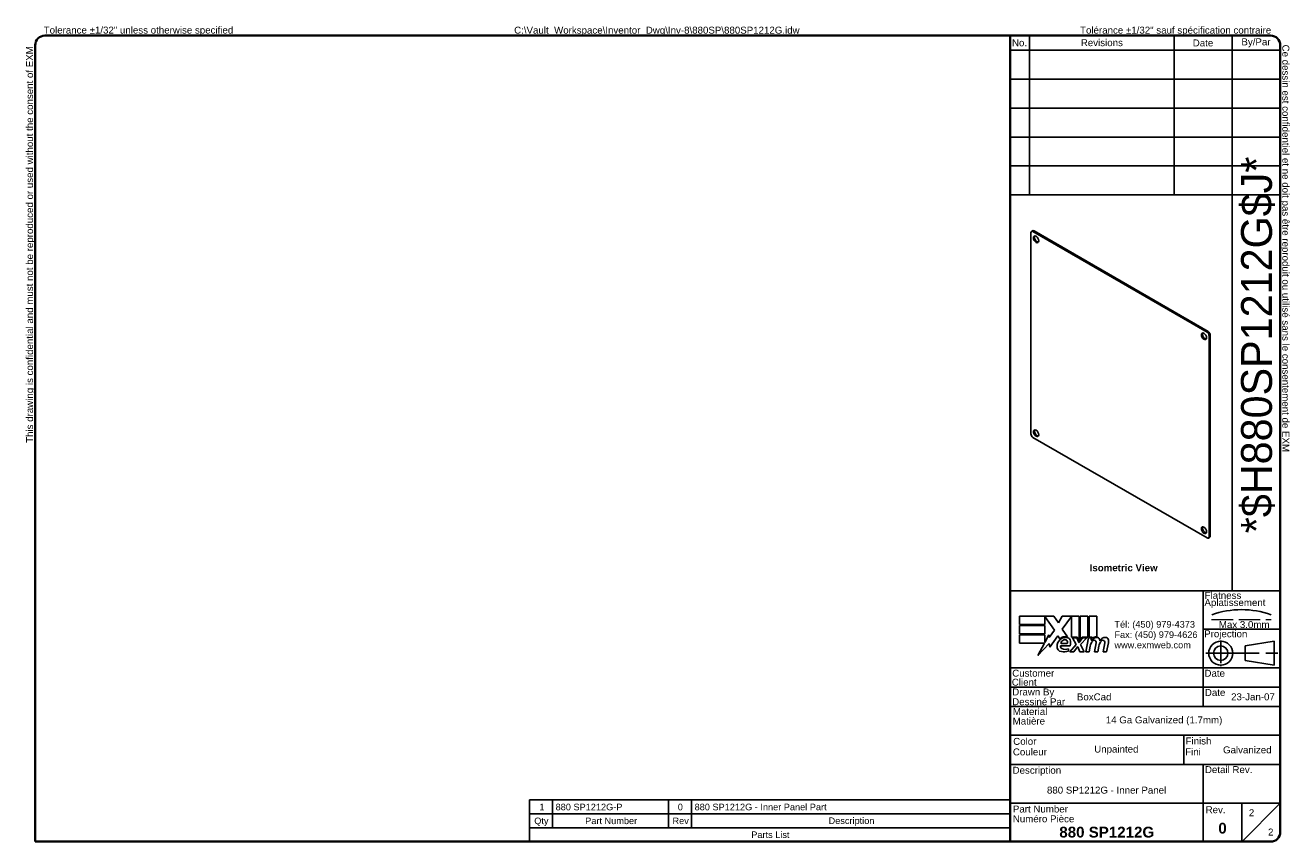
# Model space of a CAD drawing. Header units: inches. Extents: x 0.9 to 55.5, y 0.8 to 36.1.
import ezdxf
from ezdxf.enums import TextEntityAlignment as Align

# ---------------------------------------------------------------- set-up
doc = ezdxf.new("R2010")
doc.units = ezdxf.units.IN
doc.header["$LTSCALE"] = 3.333333
doc.header["$MEASUREMENT"] = 0
doc.linetypes.add('CHAIN', pattern=[0.7087, 0.4724, -0.0591, 0.1181, -0.0591])
doc.linetypes.add('DASHED', pattern=[0.2067, 0.1654, -0.0413])
doc.layers.get('0').update_dxf_attribs({"lineweight": 25})
for name, color, linetype, lineweight in [('Centerline(ANSI)', 7, 'Continuous', 25), ('Sketch Geometry(ANSI)', 7, 'Continuous', 25), ('Symbols(ANSI)', 7, 'Continuous', 25), ('Visible Edges(ANSI)', 7, 'Continuous', 25)]:
    doc.layers.add(name, color=color, linetype=linetype, lineweight=lineweight)
doc.styles.add('Current-ANSI', font='arial.ttf')
doc.styles.add('Part List-ANSI', font='arial.ttf')
doc.styles.add('Text Style44', font='arialbd.ttf')
doc.styles.add('Text Style83', font='FRE3OF9X.TTF')

# ---------------------------------------------------------------- blocks, each defined once
blk = doc.blocks.new('Parts List')
at = {"layer": 'Symbols(ANSI)'}
for p, q in [((13.023, 0.795), (6.798, 0.795)), ((6.798, 0.795), (6.798, 0.615)), ((7.098, 0.795), (7.098, 0.615)), ((8.598, 0.795), (8.598, 0.615)), ((8.898, 0.795), (8.898, 0.615)), ((13.023, 0.795), (13.023, 0.615)), ((13.023, 0.615), (6.798, 0.615)), ((6.798, 0.435), (6.798, 0.615)), ((7.098, 0.435), (7.098, 0.615)), ((8.598, 0.435), (8.598, 0.615)), ((8.898, 0.435), (8.898, 0.615)), ((13.023, 0.435), (13.023, 0.615)), ((6.798, 0.255), (6.798, 0.435)), ((13.023, 0.435), (6.798, 0.435)), ((13.023, 0.255), (13.023, 0.435)), ((13.023, 0.255), (6.798, 0.255))]:
    blk.add_line(p, q, dxfattribs=at)
at = {"layer": 'Symbols(ANSI)', "char_height": 0.085, "attachment_point": 7, "line_spacing_factor": 0.25, "style": 'Part List-ANSI'}
for s, insert in [('1', (6.928, 0.662)), ('880 SP1212G-P', (7.138, 0.66)), ('0', (8.72, 0.66)), ('880 SP1212G - Inner Panel Part', (8.938, 0.66)), ('Qty', (6.861, 0.456)), ('Part Number', (7.521, 0.481)), ('Rev', (8.652, 0.481)), ('Description', (10.673, 0.458)), ('Parts List', (9.672, 0.301))]:
    blk.add_mtext(s, dxfattribs=dict(at, insert=insert))
blk = doc.blocks.new('Borders EXM - B (Inch)')
at = {"layer": 'Sketch Geometry(ANSI)', "linetype": 'Continuous', "lineweight": 35}
for p, q in [((16.398, 10.692), (0.523, 10.692)), ((0.398, 10.567), (0.398, 0.255)), ((16.523, 0.38), (16.523, 10.567)), ((0.398, 0.255), (16.398, 0.255))]:
    blk.add_line(p, q, dxfattribs=at)
for centre, start, end in [((0.523, 10.567), 90, 180), ((16.398, 10.567), 0, 90), ((16.398, 0.38), 270, 0)]:
    blk.add_arc(centre, 0.125, start, end, dxfattribs=at)
at = {"layer": 'Symbols(ANSI)', "color": 7, "char_height": 0.09, "attachment_point": 7, "style": 'Current-ANSI'}
for s, insert in [('Tolerance ±1/32" unless otherwise specified', (0.509, 10.692)), ('Tolérance ±1/32" sauf spécification contraire', (13.93, 10.691))]:
    blk.add_mtext(s, dxfattribs=dict(at, insert=insert))
for s, insert, rotation in [('This drawing is confidential and must not be reproduced or used without the consent of EXM', (0.398, 5.419), 90), ('Ce dessin est confidentiel et ne doit pas être reproduit ou utilisé sans le consentement de EXM', (16.522, 10.576), 270)]:
    blk.add_mtext(s, dxfattribs=dict(at, insert=insert, rotation=rotation))
at = {"layer": 'Symbols(ANSI)', "color": 7, "style": 'Current-ANSI'}
blk.add_attdef('FILENAME_AND_PATH_001', (6.601, 10.718), '', height=0.09, dxfattribs=at)
blk = doc.blocks.new('Title Blocks EXM - ANSI B')
for p, q in [((13.372, 3.063), (13.372, 3.17)), ((13.372, 3.17), (13.818, 3.17)), ((13.824, 2.989), (13.701, 3.168)), ((13.701, 3.168), (13.701, 3.063)), ((13.818, 3.17), (13.877, 3.083)), ((13.877, 3.083), (13.923, 3.17)), ((13.923, 3.17), (14.146, 3.17)), ((14.046, 3.166), (13.924, 3.002)), ((14.046, 2.9), (14.046, 3.166)), ((14.146, 3.17), (14.146, 2.842)), ((14.16, 3.17), (14.259, 3.17)), ((14.16, 2.866), (14.16, 3.17)), ((14.259, 3.17), (14.259, 2.9)), ((14.273, 3.17), (14.372, 3.17)), ((14.273, 2.9), (14.273, 3.17)), ((14.372, 3.17), (14.372, 2.905)), ((13.701, 3.063), (13.372, 3.063)), ((13.372, 3.049), (13.701, 3.049)), ((13.372, 2.942), (13.372, 3.049)), ((13.701, 3.049), (13.701, 2.942)), ((13.758, 2.895), (13.824, 2.989)), ((13.924, 3.002), (13.993, 2.903)), ((13.701, 2.942), (13.372, 2.942)), ((13.372, 2.82), (13.372, 2.927)), ((13.372, 2.927), (13.701, 2.927)), ((13.695, 2.82), (13.372, 2.82)), ((13.612, 2.661), (13.695, 2.82)), ((13.758, 2.815), (13.612, 2.661)), ((13.701, 2.831), (13.752, 2.929)), ((13.701, 2.927), (13.701, 2.831)), ((13.752, 2.929), (13.758, 2.895)), ((13.765, 2.768), (13.758, 2.815)), ((13.87, 2.914), (13.765, 2.768)), ((13.893, 2.876), (13.87, 2.914)), ((13.905, 2.788), (14.027, 2.788)), ((13.91, 2.818), (13.99, 2.818)), ((14.023, 2.709), (14.105, 2.802)), ((14.121, 2.9), (14.046, 2.9)), ((14.059, 2.891), (14.113, 2.891)), ((14.105, 2.802), (14.059, 2.891)), ((14.113, 2.891), (14.139, 2.83)), ((14.146, 2.842), (14.121, 2.9)), ((14.139, 2.83), (14.146, 2.83)), ((14.146, 2.83), (14.19, 2.891)), ((14.185, 2.9), (14.16, 2.866)), ((14.245, 2.891), (14.164, 2.803)), ((14.164, 2.803), (14.209, 2.709)), ((14.259, 2.9), (14.185, 2.9)), ((14.19, 2.891), (14.245, 2.891)), ((14.232, 2.709), (14.264, 2.891)), ((14.264, 2.891), (14.302, 2.891)), ((14.314, 2.9), (14.273, 2.9)), ((14.302, 2.891), (14.299, 2.859)), ((14.299, 2.859), (14.309, 2.859)), ((14.312, 2.88), (14.314, 2.9)), ((14.345, 2.709), (14.365, 2.824)), ((14.457, 2.709), (14.477, 2.824)), ((14.523, 2.823), (14.501, 2.709)), ((14.005, 2.718), (14.005, 2.748)), ((14.077, 2.709), (14.023, 2.709)), ((14.122, 2.774), (14.077, 2.709)), ((14.13, 2.774), (14.122, 2.774)), ((14.155, 2.709), (14.13, 2.774)), ((14.209, 2.709), (14.155, 2.709)), ((14.276, 2.709), (14.232, 2.709)), ((14.289, 2.784), (14.276, 2.709)), ((14.389, 2.709), (14.345, 2.709)), ((14.402, 2.784), (14.389, 2.709)), ((14.501, 2.709), (14.457, 2.709))]:
    blk.add_line(p, q)
for centre, radius, start, end in [((13.991, 2.772), 0.133, 134.1684, 176.5646), ((13.968, 2.796), 0.11, 77.079, 133.1785), ((13.968, 2.796), 0.0996, 80.4085, 134.1684), ((13.936, 2.779), 0.032, 163.5261, 244.6784), ((13.965, 2.811), 0.056, 109.3797, 172.9975), ((13.959, 2.83), 0.0365, 51.1652, 109.3797), ((13.962, 2.833), 0.0318, 331.4547, 51.1652), ((13.981, 2.843), 0.0507, 23.8445, 85.0802), ((13.941, 2.826), 0.094, 336.1555, 23.8445), ((14.442, 2.757), 0.155, 147.5992, 170), ((14.376, 2.816), 0.08, 89.4776, 147.4114), ((14.346, 2.818), 0.042, 96.03, 147.5992), ((14.37, 2.825), 0.08, 88.7952, 136.5849), ((14.344, 2.839), 0.02, 23.5571, 96.03), ((14.325, 2.831), 0.041, 350, 23.5571), ((14.377, 2.862), 0.0338, 16.9928, 89.4776), ((14.555, 2.759), 0.155, 148.5584, 170.8257), ((14.317, 2.844), 0.096, 3.6169, 16.9928), ((14.486, 2.814), 0.0819, 89.6788, 153.9508), ((14.458, 2.818), 0.042, 96.1027, 147.6083), ((14.456, 2.839), 0.02, 23.5487, 96.1027), ((14.437, 2.831), 0.041, 349.9922, 23.5487), ((14.487, 2.861), 0.035, 18.4748, 89.6788), ((14.429, 2.842), 0.096, 349, 18.4748), ((13.925, 2.776), 0.0658, 176.5646, 261.5605), ((13.945, 2.911), 0.202, 261.5605, 287.3343), ((13.966, 2.842), 0.102, 244.6784, 292.5609)]:
    blk.add_arc(centre, radius, start, end)
at = {"layer": 'Centerline(ANSI)', "linetype": 'DASHED', "lineweight": 18, "ltscale": 0.507983}
blk.add_line((15.861, 3.128), (16.632, 3.128), dxfattribs=at)
at = {"layer": 'Centerline(ANSI)', "linetype": 'CHAIN', "ltscale": 0.185148}
blk.add_line((15.979, 2.855), (15.979, 2.521), dxfattribs=at)
at = {"layer": 'Centerline(ANSI)', "linetype": 'CHAIN', "ltscale": 0.437897}
blk.add_line((15.786, 2.691), (16.717, 2.691), dxfattribs=at)
at = {"layer": 'Sketch Geometry(ANSI)'}
for p, q in [((13.25, 10.687), (16.625, 10.687)), ((13.5, 10.687), (13.5, 8.625)), ((15.375, 10.687), (15.375, 8.625)), ((16.125, 10.687), (16.125, 3.5)), ((13.25, 10.5), (16.75, 10.5)), ((16.75, 10.562), (16.75, 0.375)), ((13.25, 10.125), (16.75, 10.125)), ((13.25, 9.75), (16.75, 9.75)), ((16.75, 9.375), (13.25, 9.375)), ((13.25, 9), (16.75, 9)), ((16.75, 9), (16.75, 8.625)), ((13.25, 8.625), (16.75, 8.625)), ((16.75, 3.5), (13.25, 3.5)), ((15.75, 2), (15.75, 3.5)), ((15.75, 3), (16.75, 3)), ((16.669, 2.847), (16.294, 2.785)), ((16.669, 2.535), (16.669, 2.847)), ((16.294, 2.785), (16.294, 2.598)), ((16.75, 2.5), (13.25, 2.5)), ((16.294, 2.598), (16.669, 2.535)), ((16.75, 2.25), (13.25, 2.25)), ((16.75, 2), (13.25, 2)), ((13.25, 1.629), (16.75, 1.629)), ((15.499, 1.629), (15.499, 1.25)), ((13.25, 1.25), (16.75, 1.25)), ((15.75, 1.25), (15.75, 0.75)), ((15.75, 0.75), (13.25, 0.75)), ((16.25, 0.75), (15.75, 0.75)), ((15.75, 0.75), (15.75, 0.25)), ((16.25, 0.25), (16.25, 0.75)), ((16.25, 0.75), (16.75, 0.75)), ((16.25, 0.25), (16.75, 0.75)), ((16.625, 0.25), (13.25, 0.25))]:
    blk.add_line(p, q, dxfattribs=at)
at = {"layer": 'Sketch Geometry(ANSI)', "linetype": 'Continuous', "lineweight": 35}
for p, q in [((13.25, 8.625), (13.25, 10.687)), ((13.25, 8.625), (13.25, 3.5)), ((13.25, 0.25), (13.25, 3.5))]:
    blk.add_line(p, q, dxfattribs=at)
at = {"layer": 'Sketch Geometry(ANSI)'}
for radius in [0.156, 0.0935]:
    blk.add_circle((15.979, 2.691), radius, dxfattribs=at)
for centre, radius, start, end in [((16.625, 10.562), 0.125, 0, 90), ((16.247, 2.112), 1.143, 70.2973, 109.7027), ((16.625, 0.375), 0.125, 270, 0)]:
    blk.add_arc(centre, radius, start, end, dxfattribs=at)
at = {"layer": 'Symbols(ANSI)', "color": 7, "char_height": 0.09, "style": 'Current-ANSI'}
for s, insert, width, attachment_point in [('Revisions', (14.439, 10.596), 1.87331, 5), ('By/Par', (16.435, 10.594), 0.62202, 5), ('No.', (13.373, 10.595), 0.25039, 5), ('Date', (15.749, 10.593), 0.75135, 5), ('Date', (15.773, 2.136), 0.26554, 7), ('Rev.', (15.783, 0.618), 0.25854, 7)]:
    blk.add_mtext(s, dxfattribs=dict(at, insert=insert, width=width, attachment_point=attachment_point))
for s, insert, attachment_point in [('\\fArial|b1|i0;\\H0.0900;Isometric View', (14.281, 3.842), 1), ('Flatness', (15.77, 3.393), 7), ('Aplatissement', (15.768, 3.275), 7), ('Max 3.0mm', (15.954, 3.015), 7), ('Projection', (15.764, 2.87), 7), ('Customer', (13.278, 2.386), 7), ('Date', (15.768, 2.385), 7), ('Client', (13.273, 2.269), 7), ('Drawn By', (13.278, 2.117), 7), ('Dessiné Par', (13.278, 2.016), 7), ('Material', (13.286, 1.889), 7), ('Matière', (13.284, 1.766), 7), ('Couleur', (13.287, 1.366), 7), ('Color', (13.291, 1.503), 7), ('Fini', (15.518, 1.37), 7), ('Finish', (15.523, 1.508), 7), ('Description', (13.283, 1.103), 7), ('Detail Rev.', (15.774, 1.137), 7), ('Part Number', (13.287, 0.627), 7), ('Numéro Pièce', (13.286, 0.5), 7)]:
    blk.add_mtext(s, dxfattribs=dict(at, insert=insert, attachment_point=attachment_point))
at = {"layer": 'Symbols(ANSI)', "color": 7, "insert": (14.602, 3.107), "char_height": 0.085, "attachment_point": 1, "line_spacing_factor": 0.944221, "style": 'Current-ANSI'}
blk.add_mtext('\\fArial|b0|i0;\\H0.0850;Tél: (450) 979-4373\\PFax: (450) 979-4626\\Pwww.exmweb.com', dxfattribs=at)
at = {"layer": 'Symbols(ANSI)', "color": 7, "style": 'Current-ANSI'}
for tag, p in [('REV1', (13.375, 10.313)), ('REV1DATE', (15.75, 10.31)), ('REV1BY', (16.437, 10.313)), ('REV2', (13.373, 9.938)), ('REV2DATE', (15.747, 9.941)), ('REV2BY', (16.437, 9.938)), ('REV3', (13.374, 9.563)), ('REV3DATE', (15.752, 9.563)), ('REV3BY', (16.437, 9.564)), ('REV4', (13.377, 9.188)), ('REV4DATE', (15.752, 9.188)), ('REV4BY', (16.441, 9.188)), ('REV5', (13.373, 8.813)), ('REV5DATE', (15.752, 8.813)), ('REV5BY', (16.438, 8.811)), ('MFG_APPROVED_DATE', (16.393, 2.374)), ('DETAIL_REV', (16.249, 0.926))]:
    blk.add_attdef(tag, text='', height=0.09, dxfattribs=at).set_placement(p, align=Align.MIDDLE_CENTER)
for tag, p in [('REV1DESC', (13.526, 10.31)), ('REV2DESC', (13.525, 9.937)), ('REV3DESC', (13.528, 9.564)), ('REV4DESC', (13.533, 9.19)), ('REV5DESC', (13.532, 8.811)), ('COMPANY', (14.12, 2.375))]:
    blk.add_attdef(tag, text='', height=0.09, dxfattribs=at).set_placement(p, align=Align.MIDDLE_LEFT)
at = {"layer": 'Symbols(ANSI)', "color": 7, "style": 'Text Style83'}
blk.add_attdef('BARCODE_001', (16.642, 4.244), '', height=0.4, rotation=90, dxfattribs=at)
at = {"layer": 'Symbols(ANSI)', "color": 7}
for tag, p, height, style in [('AUTHOR_001', (14.116, 2.08), 0.09, 'Current-ANSI'), ('IDW_DATE_001', (16.113, 2.081), 0.09, 'Current-ANSI'), ('MATERIEL_001', (14.49, 1.782), 0.09, 'Current-ANSI'), ('COLOR_001', (14.34, 1.404), 0.09, 'Current-ANSI'), ('FINISH_001', (16.008, 1.394), 0.09, 'Current-ANSI'), ('IDW_DESC_001', (13.728, 0.873), 0.09, 'Current-ANSI'), ('Sheet_Number_001', (16.343, 0.58), 0.09, 'Current-ANSI'), ('IDW_REV_001', (15.947, 0.355), 0.14, 'Text Style44'), ('IDW_NAME_001', (13.888, 0.304), 0.14, 'Text Style44'), ('Number_of_sheets_001', (16.591, 0.33), 0.09, 'Current-ANSI')]:
    blk.add_attdef(tag, p, '', height=height, dxfattribs=dict(at, style=style))

msp = doc.modelspace()

# ---------------------------------------------------------------- linework, layer by layer
at = {"layer": 'Visible Edges(ANSI)'}
for p, q in [((44.31, 18.452), (44.31, 27.132)), ((44.384, 27.217), (44.336, 27.189)), ((44.398, 27.183), (51.915, 22.843)), ((44.447, 27.211), (51.963, 22.871)), ((52.003, 22.69), (52.003, 14.011)), ((52.051, 22.718), (52.051, 14.038)), ((51.915, 13.96), (44.398, 18.299)), ((52.026, 13.981), (51.978, 13.954))]:
    msp.add_line(p, q, dxfattribs=at)
for centre, major_axis, start_param, end_param in [((44.398, 27.081), (-0.063, 0.108), 5.497787, 7.068583), ((44.447, 27.109), (-0.063, 0.108), 5.497787, 6.283185), ((44.581, 26.876), (-0.08, 0.139), 0.305238, 2.836354), ((51.829, 22.691), (-0.08, 0.139), 0.305238, 2.836354), ((51.915, 22.741), (0.062, -0.108), 0.785398, 2.356194), ((51.963, 22.769), (-0.063, 0.108), 3.926991, 5.497787), ((44.581, 18.507), (-0.08, 0.139), 0.305238, 2.836354), ((44.398, 18.401), (-0.062, 0.108), 0.785398, 2.356194), ((51.829, 14.322), (-0.08, 0.139), 0.305238, 2.836354), ((51.915, 14.062), (0.063, -0.108), 5.497787, 7.068583), ((51.963, 14.09), (0.063, -0.108), 0, 0.785398)]:
    msp.add_ellipse(centre, major_axis=major_axis, ratio=0.57735, start_param=start_param, end_param=end_param, dxfattribs=at)
for centre in [(44.533, 26.848), (51.781, 22.664), (44.533, 18.479), (51.781, 14.294)]:
    msp.add_ellipse(centre, major_axis=(0.08, -0.139), ratio=0.57735, dxfattribs=at)

# ---------------------------------------------------------------- block references
at = {"xscale": 3.333333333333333, "yscale": 3.333333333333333, "zscale": 3.333333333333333}
for name, p, values in [('Borders EXM - B (Inch)', (0, 0), {'FILENAME_AND_PATH_001': 'C:\\Vault_Workspace\\Inventor_Dwg\\Inv-8\\880SP\\880SP1212G.idw'}), ('Title Blocks EXM - ANSI B', (-0.757, 0.015), {'COLOR_001': 'Unpainted', 'AUTHOR_001': 'BoxCad', 'IDW_DATE_001': '23-Jan-07', 'IDW_REV_001': '0', 'Sheet_Number_001': '2', 'Number_of_sheets_001': '2', 'IDW_DESC_001': '880 SP1212G - Inner Panel', 'IDW_NAME_001': '880 SP1212G', 'BARCODE_001': '*$H880SP1212G$J*', 'FINISH_001': 'Galvanized', 'MATERIEL_001': '14 Ga Galvanized (1.7mm)'})]:
    msp.add_blockref(name, p, dxfattribs=at).add_auto_attribs(values)
at = {"layer": 'Symbols(ANSI)', "xscale": 3.333333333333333, "yscale": 3.333333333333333, "zscale": 3.333333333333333}
msp.add_blockref('Parts List', (0, 0), dxfattribs=at)

doc.saveas('drawing.dxf')
